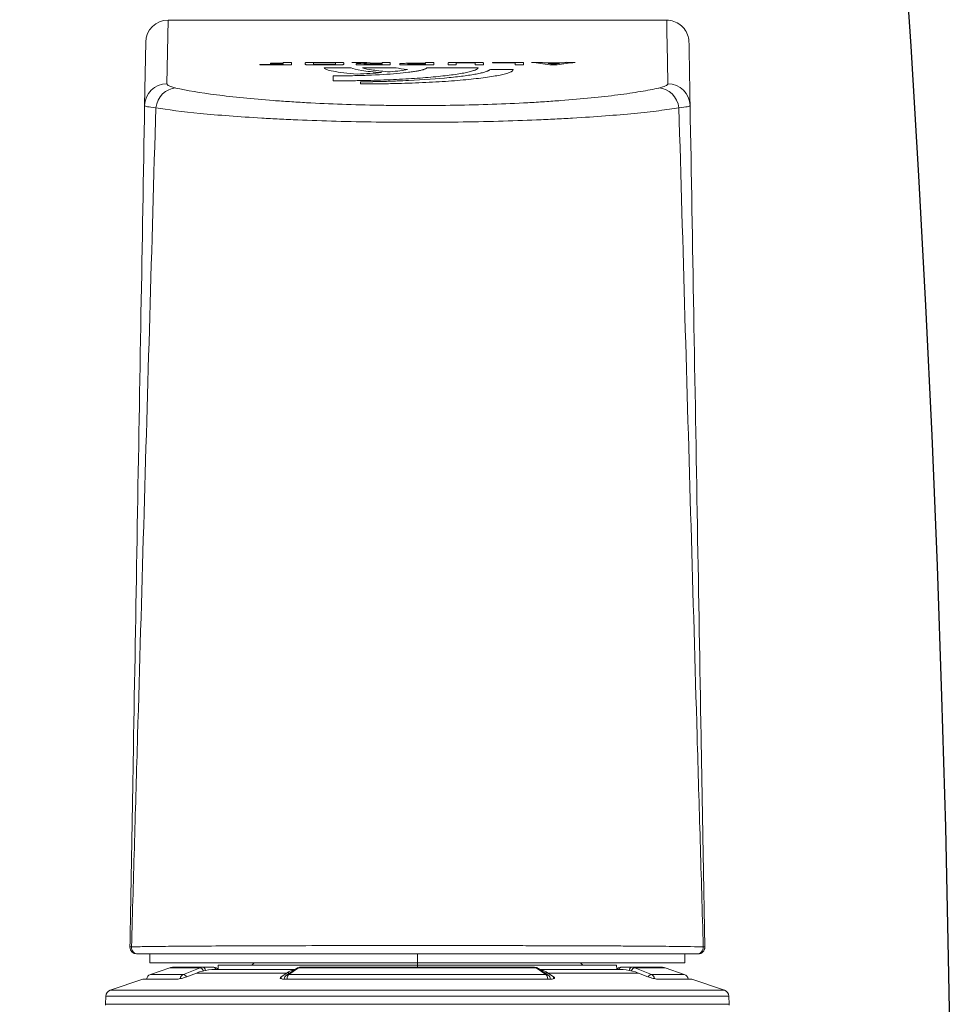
# Model space of a CAD drawing. Header units: inches. Extents: x 34737 to 291769, y 4926 to 74566.
# Tile 129 of 256: x 253831 to 253862, y 31165 to 31198. Entities that reach past the tile are written whole.
import ezdxf

# ---------------------------------------------------------------- set-up
doc = ezdxf.new("R2010")
doc.units = ezdxf.units.IN
doc.header["$LTSCALE"] = 300
doc.linetypes.add('ACAD_ISO02W100', pattern=[15, 12, -3])
doc.layers.add('!_A_03_ČIARKOVANÁ', color=41, linetype='ACAD_ISO02W100', lineweight=13)
doc.layers.add('_MB_okucia_0.13', color=165, linetype='Continuous', lineweight=13)

# ---------------------------------------------------------------- blocks, each defined once
blk = doc.blocks.new('-1924104X_3')
at = {"layer": '_MB_okucia_0.13', "extrusion": (-1, -4.44089e-16, -2.22045e-16)}
for p, q in [((-13.988, -15.597), (13.988, -15.597)), ((-13.979, -15.947), (-13.988, -15.597)), ((13.979, -15.947), (13.988, -15.597)), ((13.979, -15.947), (-13.979, -15.947)), ((-12.317, -16.718), (-13.775, -16.223)), ((-13.775, -16.223), (13.775, -16.223)), ((12.317, -16.718), (13.775, -16.223)), ((-12.317, -16.718), (-10.76, -16.718)), ((-6.108, -16.731), (-6.11, -16.82)), ((-5.994, -16.718), (5.994, -16.718)), ((6.11, -16.82), (6.108, -16.731)), ((10.76, -16.718), (12.317, -16.718)), ((-11.977, -16.928), (-10.498, -16.928)), ((-11.112, -17.221), (-11.977, -16.928)), ((-9.751, -17.221), (-10.498, -16.928)), ((-9.916, -16.989), (-10.347, -16.82)), ((-5.861, -16.989), (-9.916, -16.989)), ((-9.082, -17.147), (-5.495, -17.147)), ((-8.941, -17.347), (-8.942, -17.156)), ((-6.11, -16.82), (-5.861, -16.989)), ((-5.866, -16.898), (-5.429, -17.192)), ((-5.783, -17.037), (-5.781, -16.955)), ((-5.765, -16.928), (5.765, -16.928)), ((-5.765, -16.928), (-5.328, -17.221)), ((5.328, -17.221), (5.765, -16.928)), ((5.429, -17.192), (5.866, -16.898)), ((5.495, -17.147), (9.082, -17.147)), ((5.783, -17.037), (5.781, -16.955)), ((5.861, -16.989), (6.11, -16.82)), ((9.916, -16.989), (5.861, -16.989)), ((8.941, -17.347), (8.942, -17.156)), ((10.498, -16.928), (9.751, -17.221)), ((10.347, -16.82), (9.916, -16.989)), ((10.498, -16.928), (11.977, -16.928)), ((11.112, -17.221), (11.977, -16.928)), ((0, -17.447), (-12, -17.447)), ((-12, -17.447), (-12, -17.847)), ((-9.751, -17.221), (-11.112, -17.221)), ((-10.951, -17.247), (-9.611, -17.247)), ((-9.135, -17.247), (-9.611, -17.247)), ((-8.941, -17.347), (0, -17.347)), ((-7.326, -17.447), (-7.426, -17.347)), ((5.328, -17.221), (-5.328, -17.221)), ((-5.249, -17.247), (5.249, -17.247)), ((0, -17.347), (0, -17.247)), ((0, -17.447), (0, -17.347)), ((0, -17.347), (8.941, -17.347)), ((0, -17.447), (0, -17.847)), ((12, -17.447), (0, -17.447)), ((7.326, -17.447), (7.426, -17.347)), ((9.611, -17.247), (9.135, -17.247)), ((9.611, -17.247), (10.951, -17.247)), ((11.112, -17.221), (9.751, -17.221)), ((12, -17.447), (12, -17.847)), ((-12.531, -17.847), (-12.595, -17.847)), ((12.595, -17.847), (12.531, -17.847)), ((12.186, -58.731), (12.236, -55.887)), ((2.547, -56.856), (2.547, -56.95)), ((11.236, -56.865), (11.187, -59.714)), ((1.613, -57.362), (1.616, -57.362)), ((3.778, -56.994), (3.778, -57.218)), ((-6.694, -57.825), (-7.073, -57.825)), ((-5.702, -57.8), (-6.534, -57.8)), ((-5.864, -57.776), (-6.375, -57.776)), ((-6.27, -57.706), (-5.937, -57.706)), ((-5.127, -57.825), (-5.54, -57.825)), ((-4.762, -57.706), (-4.762, -57.825)), ((-4.762, -57.706), (-4.391, -57.706)), ((-3.373, -57.825), (-4.762, -57.825)), ((-4.391, -57.706), (-4.391, -57.8)), ((-4.391, -57.8), (-3.373, -57.8)), ((-3.277, -57.511), (-4.301, -57.511)), ((-3.373, -57.8), (-3.373, -57.825)), ((-2.963, -57.706), (-2.594, -57.706)), ((-0.424, -57.575), (-2.731, -57.575)), ((-2.594, -57.706), (-2.594, -57.8)), ((-2.594, -57.8), (-1.748, -57.8)), ((-1.748, -57.825), (-2.594, -57.825)), ((-1.748, -57.706), (-1.748, -57.8)), ((-1.748, -57.706), (-1.376, -57.706)), ((-0.735, -57.706), (-0.735, -57.825)), ((-0.371, -57.825), (-0.735, -57.825)), ((-0.371, -57.731), (-0.371, -57.757)), ((0.327, -57.757), (-0.371, -57.757)), ((-0.371, -57.781), (-0.371, -57.825)), ((0.431, -57.781), (-0.371, -57.781)), ((2.456, -57.575), (0.945, -57.575)), ((1.221, -57.706), (1.221, -57.825)), ((1.586, -57.825), (1.221, -57.825)), ((1.586, -57.731), (1.586, -57.757)), ((1.586, -57.731), (2.284, -57.731)), ((2.284, -57.757), (1.586, -57.757)), ((1.586, -57.781), (1.586, -57.825)), ((1.831, -57.781), (1.586, -57.781)), ((2.388, -57.781), (2.289, -57.781)), ((2.933, -57.825), (2.405, -57.825)), ((4.177, -57.575), (2.968, -57.575)), ((3.304, -57.729), (3.304, -57.803)), ((3.575, -57.706), (4.76, -57.706)), ((4.76, -57.825), (3.575, -57.825)), ((3.674, -57.732), (3.674, -57.8)), ((3.674, -57.732), (4.665, -57.732)), ((4.665, -57.8), (3.674, -57.8)), ((4.665, -57.732), (4.665, -57.8)), ((5.03, -57.729), (5.03, -57.803)), ((5.646, -57.706), (5.646, -57.825)), ((5.646, -57.706), (7.073, -57.706)), ((6.015, -57.825), (5.646, -57.825)), ((7.073, -57.731), (6.015, -57.731)), ((6.015, -57.731), (6.015, -57.757)), ((6.015, -57.757), (6.586, -57.757)), ((6.015, -57.782), (6.015, -57.825)), ((6.586, -57.782), (6.015, -57.782)), ((6.586, -57.757), (6.586, -57.782)), ((7.073, -57.706), (7.073, -57.731)), ((11.187, -59.714), (-11.187, -59.714))]:
    blk.add_line(p, q, dxfattribs=at)
at = {"layer": '_MB_okucia_0.13', "extrusion": (2.22045e-16, 9.86076e-32, -1)}
for centre, radius, start, end in [((13.688, -15.589), 0.3, 358.5, 7.8949), ((13.679, -15.939), 0.3, 288.7258, 358.5), ((5.727, -16.691), 0.25, 303.8556, 353.7963), ((-5.727, -16.691), 0.25, 186.2037, 236.1444), ((-11.897, -16.691), 0.25, 186.2037, 251.2742), ((9.135, -16.997), 0.25, 216.8699, 270), ((-9.135, -16.997), 0.25, 270, 323.1301), ((10.951, -16.747), 0.5, 270, 288.7258)]:
    blk.add_arc(centre, radius, start, end, dxfattribs=at)
at = {"layer": '_MB_okucia_0.13'}
for centre, radius, start, end in [((13.688, -15.589), 0.3, 358.5, 7.8649), ((13.679, -15.939), 0.3, 288.7258, 358.5), ((-11.897, -16.691), 0.25, 186.2037, 251.2742), ((10.951, -16.747), 0.5, 270, 288.7258), ((-12.595, -18.147), 0.3, 90, 181), ((12.595, -18.147), 0.3, 0, 90), ((12.595, -18.147), 0.3, 359, 360), ((11.187, -58.714), 1, 270, 359)]:
    blk.add_arc(centre, radius, start, end, dxfattribs=at)
for centre, major_axis, ratio, start_param, end_param in [((-10.428, -16.691), (0, -0.25), 0.876515, -1.402321, -0.326827), ((5.727, -16.691), (0, -0.25), 0.481375, 0.326827, 1.462522), ((-10.428, -16.691), (-0.091, -0.233), 0.478394, 0.176906, 1.199325), ((-9.11, -14.148), (0.104, -2.998), 0.862921, -0.356672, -0.302205), ((-9.069, -14.147), (-0.054, -3), 0.866729, -0.256858, -0.03954), ((-9.68, -16.984), (-0.091, -0.233), 0.478397, 0.176209, 1.303321), ((-9.611, -16.997), (0, -0.25), 0.5, 0, 1.110287), ((-9.108, -14.148), (0.105, -2.998), 0.865893, -0.085277, -0.030225), ((-9.135, -16.997), (0, -0.25), 0.5, 0, 0.927295), ((5.289, -16.984), (0.139, -0.208), 0.817405, -0.511004, 0.000025), ((5.727, -16.691), (0.139, -0.208), 0.817399, -0.510339, -0.000002), ((9.108, -14.148), (-0.105, -2.998), 0.865894, 0.030219, 0.085271), ((9.069, -14.147), (0.054, -3), 0.866729, 0.03954, 0.256858), ((9.68, -16.984), (0.091, -0.233), 0.478397, -1.303321, -0.176209), ((9.11, -14.148), (-0.104, -2.998), 0.86292, 0.302212, 0.356679), ((10.428, -16.691), (0.091, -0.233), 0.478394, -1.19932, -0.176906), ((-5.253, -16.747), (0.005, -0.5), 0.489669, -0.332078, -0.00527), ((5.253, -16.747), (-0.005, -0.5), 0.489669, 0.00527, 0.332078), ((-12.531, -18.147), (0, 0.3), 0.98661, 0, 1.611439), ((-11.236, -55.87), (-1, -0.017), 0.994819, 0, 1.553433), ((10.836, -55.68), (-0.222, -0.975), 0.902774, 0.246568, 1.665665), ((11.236, -55.87), (1, -0.017), 0.994819, -1.553433, 0), ((-6.672, 667.351), (-34.737, -726.864), 0.492404, 0.095637, 0.097868), ((-6.245, 478.28), (-36.539, -537.617), 0.55085, 0.122326, 0.123196), ((-5.99, 474.68), (34.446, -534.076), 0.534492, -0.120522, -0.119648), ((-5.532, 670.889), (35.253, -730.394), 0.49609, -0.0981, -0.095874), ((2.612, 954.114), (261.214, -987.222), 0.883344, -0.291387, -0.290679)]:
    blk.add_ellipse(centre, major_axis=major_axis, ratio=ratio, start_param=start_param, end_param=end_param, dxfattribs=at)
at = {"layer": '_MB_okucia_0.13', "extrusion": (2.22045e-16, 9.86076e-32, -1)}
for centre, major_axis, ratio, start_param, end_param in [((-5.727, -16.691), (0, -0.25), 0.481375, 0.326827, 1.462522), ((10.428, -16.691), (0, -0.25), 0.876515, -1.40232, -0.326827), ((9.135, -16.997), (0, -0.25), 0.5, 0, 0.927295), ((9.611, -16.997), (0, -0.25), 0.5, 0, 1.110287), ((12.531, -18.147), (0, 0.3), 0.98661, 0, 1.611439)]:
    blk.add_ellipse(centre, major_axis=major_axis, ratio=ratio, start_param=start_param, end_param=end_param, dxfattribs=at)
at = {"layer": '_MB_okucia_0.13', "extrusion": (2.22045e-16, 7.39557e-32, -1)}
blk.add_ellipse((-5.727, -16.691), major_axis=(-0.139, -0.208), ratio=0.817399, start_param=-0.510339, end_param=-0.000002, dxfattribs=at)
at = {"layer": '_MB_okucia_0.13', "extrusion": (2.22045e-16, 9.78372e-32, -1)}
for centre, major_axis, ratio, start_param, end_param in [((-5.331, -14.148), (-0.061, -2.999), 0.505039, 0.262179, 0.316646), ((9.609, -16.747), (0.01, -0.5), 0.871858, -0.310099, 0.016695)]:
    blk.add_ellipse(centre, major_axis=major_axis, ratio=ratio, start_param=start_param, end_param=end_param, dxfattribs=at)
at = {"layer": '_MB_okucia_0.13', "extrusion": (2.22045e-16, 9.82224e-32, -1)}
for centre, major_axis, start_param, end_param in [((-5.402, -14.147), (0.031, -3), 0.094459, 0.277495), ((5.402, -14.147), (-0.031, -3), -0.277495, -0.094461)]:
    blk.add_ellipse(centre, major_axis=major_axis, ratio=0.498699, start_param=start_param, end_param=end_param, dxfattribs=at)
at = {"layer": '_MB_okucia_0.13', "extrusion": (2.22045e-16, 1.2326e-31, -1)}
blk.add_ellipse((-5.289, -16.984), major_axis=(-0.139, -0.208), ratio=0.817405, start_param=-0.511004, end_param=-0.000002, dxfattribs=at)
at = {"layer": '_MB_okucia_0.13', "extrusion": (2.22045e-16, 9.9378e-32, -1)}
blk.add_ellipse((5.331, -14.148), major_axis=(0.061, -2.999), ratio=0.505038, start_param=-0.316649, end_param=-0.262181, dxfattribs=at)
at = {"layer": '_MB_okucia_0.13', "extrusion": (2.22045e-16, 9.62965e-32, -1)}
blk.add_ellipse((-9.609, -16.747), major_axis=(-0.01, -0.5), ratio=0.871858, start_param=-0.016695, end_param=0.310099, dxfattribs=at)
at = {"layer": '_MB_okucia_0.13', "extrusion": (2.22045e-16, 9.84632e-32, -1)}
blk.add_ellipse((-7.808, -18.145), major_axis=(-5.087, -0.008), ratio=0.008495, start_param=-0.164106, end_param=-0.000107, dxfattribs=at)
at = {"layer": '_MB_okucia_0.13', "extrusion": (2.22045e-16, 9.82706e-32, -1)}
blk.add_ellipse((7.808, -18.145), major_axis=(5.087, -0.008), ratio=0.008495, start_param=0.000107, end_param=0.164106, dxfattribs=at)
at = {"layer": '_MB_okucia_0.13', "extrusion": (2.22045e-16, 1.2326e-32, -1)}
blk.add_ellipse((-10.836, -55.68), major_axis=(0.222, -0.975), ratio=0.902774, start_param=0.246568, end_param=1.665665, dxfattribs=at)
at = {"layer": '_MB_okucia_0.13', "extrusion": (2.22045e-16, 6.77927e-32, -1)}
blk.add_ellipse((-6.615, 484.615), major_axis=(34.489, 544.014), ratio=0.536602, start_param=-3.259467, end_param=-3.258924, dxfattribs=at)
at = {"layer": '_MB_okucia_0.13', "extrusion": (2.22045e-16, 1.01689e-31, -1)}
blk.add_ellipse((-5.62, 479.118), major_axis=(-35.427, 538.484), ratio=0.54597, start_param=-3.02194, end_param=-3.021394, dxfattribs=at)
at = {"layer": '_MB_okucia_0.13', "extrusion": (2.22045e-16, 1.17097e-31, -1)}
blk.add_ellipse((2.118, 831.728), major_axis=(-172.263, 879.589), ratio=0.84111, start_param=-2.913204, end_param=-2.912449, dxfattribs=at)
at = {"layer": '_MB_okucia_0.13'}
for points, knots in [([(-10.76, -16.718), (-10.76, -16.718), (-10.76, -16.718), (-10.74, -16.718), (-10.713, -16.721), (-10.649, -16.731), (-10.612, -16.739), (-10.538, -16.757), (-10.496, -16.769), (-10.417, -16.794), (-10.379, -16.807), (-10.347, -16.82)], [0.04684476, 0.04684476, 0.04684476, 0.04684476, 0.04702019, 0.04702019, 0.05864988, 0.05864988, 0.07027958, 0.07027958, 0.08223882, 0.08223882, 0.0938925, 0.0938925, 0.0938925, 0.0938925]), ([(-6.11, -16.82), (-6.128, -16.807), (-6.142, -16.794), (-6.152, -16.769), (-6.149, -16.757), (-6.129, -16.739), (-6.111, -16.731), (-6.062, -16.721), (-6.03, -16.718), (-5.995, -16.718), (-5.995, -16.718), (-5.994, -16.718)], [0.00030493, 0.00030493, 0.00030493, 0.00030493, 0.01195912, 0.01195912, 0.02391824, 0.02391824, 0.03554784, 0.03554784, 0.04717743, 0.04717743, 0.0473524, 0.0473524, 0.0473524, 0.0473524]), ([(5.994, -16.718), (5.995, -16.718), (5.995, -16.718), (6.03, -16.718), (6.062, -16.721), (6.111, -16.731), (6.129, -16.739), (6.149, -16.757), (6.152, -16.769), (6.142, -16.794), (6.128, -16.807), (6.11, -16.82)], [0.04684476, 0.04684476, 0.04684476, 0.04684476, 0.04702019, 0.04702019, 0.05864988, 0.05864988, 0.07027958, 0.07027958, 0.08223882, 0.08223882, 0.0938925, 0.0938925, 0.0938925, 0.0938925]), ([(10.347, -16.82), (10.379, -16.807), (10.417, -16.794), (10.496, -16.769), (10.538, -16.757), (10.612, -16.739), (10.649, -16.731), (10.713, -16.721), (10.74, -16.718), (10.76, -16.718), (10.76, -16.718), (10.76, -16.718)], [0.00030493, 0.00030493, 0.00030493, 0.00030493, 0.01195912, 0.01195912, 0.02391824, 0.02391824, 0.03554784, 0.03554784, 0.04717743, 0.04717743, 0.0473524, 0.0473524, 0.0473524, 0.0473524]), ([(-5.249, -17.247), (-5.285, -17.247), (-5.322, -17.241), (-5.382, -17.22), (-5.406, -17.207), (-5.429, -17.192)], [0, 0, 0, 0, 0.114827, 0.114827, 0.2023666, 0.2023666, 0.2023666, 0.2023666]), ([(5.428, -17.193), (5.395, -17.214), (5.357, -17.231), (5.296, -17.245), (5.272, -17.247), (5.249, -17.247)], [0.0016073, 0.0016073, 0.0016073, 0.0016073, 0.1282182, 0.1282182, 0.202283, 0.202283, 0.202283, 0.202283]), ([(-12.531, -17.847), (-12.408, -17.847), (-12.222, -17.847), (-11.852, -17.847), (-11.713, -17.847), (-11.405, -17.847), (-11.234, -17.847), (-10.68, -17.847), (-10.258, -17.847), (-9.549, -17.847), (-9.3, -17.847), (-8.776, -17.847), (-8.5, -17.847), (-7.644, -17.847), (-7.039, -17.847), (-6.078, -17.847), (-5.749, -17.847), (-5.074, -17.847), (-4.726, -17.847), (-3.675, -17.847), (-2.96, -17.847), (-1.864, -17.847), (-1.496, -17.847), (-0.751, -17.847), (-0.375, -17.847), (0.743, -17.847), (1.481, -17.847), (2.577, -17.847), (2.941, -17.847), (3.664, -17.847), (4.022, -17.847), (5.07, -17.847), (5.741, -17.847), (7.025, -17.847), (7.644, -17.847), (8.778, -17.847), (9.299, -17.847), (10.012, -17.847), (10.238, -17.847), (10.664, -17.847), (10.862, -17.847), (11.412, -17.847), (11.72, -17.847), (12.094, -17.847), (12.204, -17.847), (12.392, -17.847), (12.469, -17.847), (12.531, -17.847)], [0, 0, 0, 0, 0.00222177, 0.00222177, 0.00333266, 0.00333266, 0.00444355, 0.00444355, 0.00666532, 0.00666532, 0.00777621, 0.00777621, 0.00888709, 0.00888709, 0.01110887, 0.01110887, 0.01221975, 0.01221975, 0.01333064, 0.01333064, 0.01555241, 0.01555241, 0.0166633, 0.0166633, 0.01777418, 0.01777418, 0.01999596, 0.01999596, 0.02110684, 0.02110684, 0.02221773, 0.02221773, 0.0244395, 0.0244395, 0.02666128, 0.02666128, 0.02888305, 0.02888305, 0.02999394, 0.02999394, 0.03110482, 0.03110482, 0.0333266, 0.0333266, 0.03443748, 0.03443748, 0.03554837, 0.03554837, 0.03554837, 0.03554837]), ([(-12.236, -55.887), (-12.29, -52.783), (-12.344, -49.677), (-12.399, -46.569), (-12.454, -43.403), (-12.509, -40.235), (-12.565, -37.065), (-12.565, -37.047), (-12.565, -37.029), (-12.565, -37.011), (-12.62, -33.887), (-12.675, -30.76), (-12.729, -27.628), (-12.73, -27.563), (-12.732, -27.498), (-12.733, -27.433), (-12.759, -25.923), (-12.785, -24.411), (-12.812, -22.898), (-12.813, -22.809), (-12.815, -22.72), (-12.816, -22.632), (-12.843, -21.142), (-12.869, -19.649), (-12.895, -18.153)], [0.00103251, 0.00103251, 0.00103251, 0.00103251, 0.01055678, 0.01055678, 0.01055678, 0.02025807, 0.02025807, 0.02025807, 0.02031275, 0.02031275, 0.02031275, 0.02987085, 0.02987085, 0.02987085, 0.03006882, 0.03006882, 0.03006882, 0.03467724, 0.03467724, 0.03467724, 0.0349469, 0.0349469, 0.0349469, 0.03948363, 0.03948363, 0.03948363, 0.03948363]), ([(0, -18.22), (-0.381, -18.22), (-0.765, -18.22), (-1.526, -18.22), (-1.903, -18.219), (-3.022, -18.218), (-3.753, -18.217), (-4.827, -18.215), (-5.183, -18.214), (-5.873, -18.213), (-6.209, -18.212), (-7.191, -18.209), (-7.811, -18.206), (-8.687, -18.202), (-8.969, -18.201), (-9.505, -18.198), (-9.76, -18.196), (-10.486, -18.191), (-10.918, -18.188), (-11.677, -18.18), (-11.998, -18.176), (-12.51, -18.168), (-12.701, -18.164), (-12.826, -18.16)], [0.01841645, 0.01841645, 0.01841645, 0.01841645, 0.01956587, 0.01956587, 0.02071529, 0.02071529, 0.02301414, 0.02301414, 0.02416356, 0.02416356, 0.02531298, 0.02531298, 0.02761182, 0.02761182, 0.02876124, 0.02876124, 0.02991066, 0.02991066, 0.03220951, 0.03220951, 0.03450835, 0.03450835, 0.03680719, 0.03680719, 0.03680719, 0.03680719]), ([(-12.826, -18.16), (-12.78, -19.744), (-12.735, -21.322), (-12.643, -24.475), (-12.597, -26.048), (-12.46, -30.765), (-12.369, -33.901), (-12.187, -40.165), (-12.096, -43.294), (-11.914, -49.544), (-11.824, -52.666), (-11.733, -55.787)], [0.00031312, 0.00031312, 0.00031312, 0.00031312, 0.00508031, 0.00508031, 0.0098475, 0.0098475, 0.01938187, 0.01938187, 0.02891625, 0.02891625, 0.03845062, 0.03845062, 0.03845062, 0.03845062]), ([(12.826, -18.16), (12.764, -18.162), (12.684, -18.164), (12.588, -18.166), (12.492, -18.168), (12.379, -18.17), (12.252, -18.172), (11.997, -18.176), (11.681, -18.18), (11.306, -18.184), (11.118, -18.186), (10.915, -18.188), (10.697, -18.189), (10.479, -18.191), (10.247, -18.193), (10.004, -18.195), (9.517, -18.198), (8.984, -18.201), (8.404, -18.203), (7.823, -18.206), (7.19, -18.209), (6.533, -18.211), (5.876, -18.213), (5.19, -18.214), (4.475, -18.216), (4.117, -18.216), (3.751, -18.217), (3.381, -18.218), (3.011, -18.218), (2.639, -18.219), (2.265, -18.219), (1.517, -18.22), (0.762, -18.22), (0, -18.22)], [0, 0, 0, 0, 0.00115103, 0.00115103, 0.00115103, 0.00230206, 0.00230206, 0.00230206, 0.00460411, 0.00460411, 0.00460411, 0.00575514, 0.00575514, 0.00575514, 0.00690617, 0.00690617, 0.00690617, 0.00920823, 0.00920823, 0.00920823, 0.01151028, 0.01151028, 0.01151028, 0.01381234, 0.01381234, 0.01381234, 0.01496337, 0.01496337, 0.01496337, 0.0161144, 0.0161144, 0.0161144, 0.01841645, 0.01841645, 0.01841645, 0.01841645]), ([(11.733, -55.787), (11.824, -52.666), (11.914, -49.544), (12.096, -43.293), (12.187, -40.165), (12.369, -33.9), (12.46, -30.764), (12.597, -26.048), (12.643, -24.474), (12.735, -21.322), (12.78, -19.744), (12.826, -18.16)], [0.00088669, 0.00088669, 0.00088669, 0.00088669, 0.01041629, 0.01041629, 0.01994589, 0.01994589, 0.02947549, 0.02947549, 0.03424029, 0.03424029, 0.0390051, 0.0390051, 0.0390051, 0.0390051]), ([(12.895, -18.153), (12.869, -19.649), (12.843, -21.142), (12.816, -22.632), (12.815, -22.72), (12.813, -22.809), (12.812, -22.898), (12.785, -24.411), (12.759, -25.923), (12.733, -27.433), (12.732, -27.498), (12.73, -27.563), (12.729, -27.628), (12.675, -30.76), (12.62, -33.887), (12.565, -37.011), (12.565, -37.029), (12.565, -37.047), (12.565, -37.065), (12.509, -40.235), (12.454, -43.403), (12.399, -46.569), (12.344, -49.677), (12.29, -52.783), (12.236, -55.887)], [0.0003084, 0.0003084, 0.0003084, 0.0003084, 0.00484584, 0.00484584, 0.00484584, 0.00511567, 0.00511567, 0.00511567, 0.0097248, 0.0097248, 0.0097248, 0.00992294, 0.00992294, 0.00992294, 0.01948271, 0.01948271, 0.01948271, 0.01953749, 0.01953749, 0.01953749, 0.02924051, 0.02924051, 0.02924051, 0.03876658, 0.03876658, 0.03876658, 0.03876658]), ([(-11.733, -55.787), (-11.471, -55.742), (-11.173, -55.699), (-10.672, -55.636), (-10.496, -55.615), (-10.126, -55.574), (-9.931, -55.553), (-8.922, -55.455), (-8.002, -55.384), (-6.707, -55.309), (-6.441, -55.295), (-5.902, -55.268), (-5.629, -55.255), (-4.796, -55.22), (-4.224, -55.2), (-3.045, -55.168), (-2.437, -55.155), (-1.222, -55.139), (-0.613, -55.135), (0, -55.135)], [0, 0, 0, 0, 0.0018453, 0.0018453, 0.00276795, 0.00276795, 0.0036906, 0.0036906, 0.00738121, 0.00738121, 0.00830386, 0.00830386, 0.00922651, 0.00922651, 0.01107181, 0.01107181, 0.01291711, 0.01291711, 0.01476241, 0.01476241, 0.01476241, 0.01476241]), ([(0, -55.135), (0.307, -55.135), (0.614, -55.136), (0.922, -55.138), (1.23, -55.14), (1.539, -55.143), (1.845, -55.147), (2.455, -55.156), (3.053, -55.168), (3.639, -55.184), (4.225, -55.2), (4.799, -55.22), (5.36, -55.244), (5.641, -55.256), (5.918, -55.269), (6.187, -55.282), (6.456, -55.295), (6.719, -55.31), (6.975, -55.325), (7.487, -55.354), (7.975, -55.387), (8.437, -55.422), (8.899, -55.457), (9.339, -55.495), (9.74, -55.535), (10.544, -55.613), (11.209, -55.698), (11.733, -55.787)], [0.01476241, 0.01476241, 0.01476241, 0.01476241, 0.01568611, 0.01568611, 0.01568611, 0.0166098, 0.0166098, 0.0166098, 0.0184572, 0.0184572, 0.0184572, 0.02030459, 0.02030459, 0.02030459, 0.02122828, 0.02122828, 0.02122828, 0.02215198, 0.02215198, 0.02215198, 0.02399937, 0.02399937, 0.02399937, 0.02584676, 0.02584676, 0.02584676, 0.02954155, 0.02954155, 0.02954155, 0.02954155]), ([(-12.236, -55.887), (-12.236, -55.871), (-12.193, -55.854), (-12.109, -55.837), (-12.025, -55.82), (-11.9, -55.803), (-11.733, -55.787)], [0, 0, 0, 0, 0.001174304, 0.001174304, 0.001174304, 0.002348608, 0.002348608, 0.002348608, 0.002348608]), ([(-12.186, -58.731), (-12.186, -58.731), (-12.186, -58.731), (-12.187, -58.706), (-12.203, -57.757), (-12.236, -55.887)], [3.1415937, 3.1415937, 3.1415937, 3.1415937, 3.1429328, 3.1429328, 3.243418, 3.243418, 3.243418, 3.243418]), ([(10.836, -56.674), (10.355, -56.565), (9.744, -56.462), (8.636, -56.318), (8.231, -56.272), (7.38, -56.188), (6.931, -56.148), (6.221, -56.095), (5.979, -56.078), (5.482, -56.046), (5.226, -56.03), (4.449, -55.988), (3.918, -55.964), (2.834, -55.926), (2.281, -55.911), (1.433, -55.896), (1.147, -55.892), (0.576, -55.887), (0.292, -55.886), (-0.56, -55.886), (-1.125, -55.891), (-2.251, -55.91), (-2.815, -55.925), (-3.907, -55.964), (-4.436, -55.987), (-5.207, -56.029), (-5.46, -56.044), (-5.958, -56.076), (-6.203, -56.094), (-7.4, -56.184), (-8.249, -56.269), (-9.178, -56.388), (-9.358, -56.413), (-9.698, -56.463), (-9.86, -56.489), (-10.321, -56.566), (-10.595, -56.62), (-10.836, -56.674)], [0, 0, 0, 0, 0.00339961, 0.00339961, 0.00509942, 0.00509942, 0.00679923, 0.00679923, 0.00764913, 0.00764913, 0.00849904, 0.00849904, 0.01019884, 0.01019884, 0.01189865, 0.01189865, 0.01274855, 0.01274855, 0.01359846, 0.01359846, 0.01529826, 0.01529826, 0.01699807, 0.01699807, 0.01869788, 0.01869788, 0.01954778, 0.01954778, 0.02039768, 0.02039768, 0.0237973, 0.0237973, 0.0246472, 0.0246472, 0.02549711, 0.02549711, 0.02719691, 0.02719691, 0.02719691, 0.02719691]), ([(11.733, -55.787), (11.9, -55.803), (12.027, -55.82), (12.11, -55.837), (12.194, -55.854), (12.236, -55.871), (12.236, -55.887)], [0, 0, 0, 0, 0.001174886, 0.001174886, 0.001174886, 0.002349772, 0.002349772, 0.002349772, 0.002349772]), ([(-10.836, -56.674), (-10.969, -56.705), (-11.069, -56.736), (-11.136, -56.768), (-11.203, -56.8), (-11.237, -56.832), (-11.236, -56.865)], [0, 0, 0, 0, 0.000943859, 0.000943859, 0.000943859, 0.001887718, 0.001887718, 0.001887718, 0.001887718]), ([(-11.236, -56.865), (-11.204, -58.737), (-11.187, -59.688), (-11.187, -59.713), (-11.187, -59.714), (-11.187, -59.714), (-11.187, -59.714)], [3.0397673, 3.0397673, 3.0397673, 3.0397673, 3.1402525, 3.1402525, 3.1402525, 3.1415927, 3.1415927, 3.1415927, 3.1415927]), ([(-4.301, -57.511), (-4.298, -57.504), (-4.296, -57.498), (-4.294, -57.493), (-4.293, -57.49), (-4.292, -57.488), (-4.291, -57.486), (-4.29, -57.485), (-4.29, -57.484), (-4.289, -57.483), (-4.289, -57.482), (-4.289, -57.482), (-4.288, -57.481), (-4.288, -57.479), (-4.286, -57.476), (-4.285, -57.474), (-4.283, -57.471), (-4.281, -57.467), (-4.279, -57.464), (-4.277, -57.462), (-4.275, -57.459), (-4.273, -57.457), (-4.272, -57.456), (-4.271, -57.455), (-4.27, -57.454), (-4.269, -57.452), (-4.268, -57.451), (-4.267, -57.45), (-4.257, -57.44), (-4.245, -57.43), (-4.229, -57.42), (-4.212, -57.41), (-4.193, -57.4), (-4.17, -57.39), (-4.125, -57.369), (-4.07, -57.349), (-4.005, -57.329), (-3.939, -57.309), (-3.865, -57.29), (-3.779, -57.27), (-3.606, -57.231), (-3.394, -57.193), (-3.144, -57.158), (-2.894, -57.122), (-2.609, -57.088), (-2.291, -57.057), (-1.973, -57.026), (-1.629, -56.997), (-1.255, -56.972), (-1.068, -56.96), (-0.876, -56.948), (-0.679, -56.938), (-0.482, -56.927), (-0.278, -56.917), (-0.073, -56.909), (0.339, -56.891), (0.764, -56.878), (1.211, -56.869), (1.323, -56.867), (1.434, -56.865), (1.545, -56.863), (1.6, -56.862), (1.655, -56.862), (1.711, -56.861), (1.738, -56.861), (1.766, -56.86), (1.793, -56.86), (1.807, -56.86), (1.821, -56.86), (1.834, -56.86), (1.848, -56.86), (1.863, -56.859), (1.876, -56.859), (1.925, -56.859), (1.978, -56.859), (2.033, -56.858), (2.086, -56.858), (2.141, -56.858), (2.199, -56.857), (2.203, -56.857), (2.208, -56.857), (2.211, -56.857), (2.285, -56.857), (2.397, -56.856), (2.547, -56.856)], [0, 0, 0, 0, 0.015625, 0.015625, 0.015625, 0.023437, 0.023437, 0.023437, 0.027344, 0.027344, 0.027344, 0.030273, 0.030273, 0.030273, 0.037566, 0.037566, 0.037566, 0.046875, 0.046875, 0.046875, 0.054687, 0.054687, 0.054687, 0.058594, 0.058594, 0.058594, 0.0625, 0.0625, 0.0625, 0.09375, 0.09375, 0.09375, 0.125, 0.125, 0.125, 0.1875, 0.1875, 0.1875, 0.25, 0.25, 0.25, 0.375, 0.375, 0.375, 0.5, 0.5, 0.5, 0.625, 0.625, 0.625, 0.6875, 0.6875, 0.6875, 0.75, 0.75, 0.75, 0.875, 0.875, 0.875, 0.90625, 0.90625, 0.90625, 0.921875, 0.921875, 0.921875, 0.929688, 0.929688, 0.929688, 0.933594, 0.933594, 0.933594, 0.9375, 0.9375, 0.9375, 0.953125, 0.953125, 0.953125, 0.967773, 0.967773, 0.967773, 0.96875, 0.96875, 0.96875, 1, 1, 1, 1]), ([(2.547, -56.95), (2.423, -56.952), (2.315, -56.953), (2.222, -56.955), (2.176, -56.956), (2.133, -56.956), (2.095, -56.957), (2.061, -56.957), (2.03, -56.958), (2.003, -56.958), (1.999, -56.958), (1.997, -56.959), (1.991, -56.959), (1.894, -56.96), (1.8, -56.962), (1.709, -56.964), (1.618, -56.966), (1.53, -56.969), (1.444, -56.971), (1.357, -56.973), (1.269, -56.976), (1.18, -56.979), (1.135, -56.981), (1.091, -56.982), (1.046, -56.984), (1.001, -56.985), (0.954, -56.987), (0.91, -56.989), (0.734, -56.995), (0.563, -57.003), (0.394, -57.011), (-0.28, -57.043), (-0.898, -57.087), (-1.425, -57.138), (-1.688, -57.164), (-1.926, -57.192), (-2.142, -57.221), (-2.249, -57.236), (-2.35, -57.251), (-2.443, -57.266), (-2.536, -57.282), (-2.622, -57.297), (-2.7, -57.313), (-2.739, -57.321), (-2.777, -57.329), (-2.812, -57.337), (-2.83, -57.341), (-2.848, -57.345), (-2.865, -57.349), (-2.882, -57.353), (-2.898, -57.357), (-2.915, -57.361), (-2.981, -57.378), (-3.038, -57.395), (-3.084, -57.411), (-3.108, -57.419), (-3.129, -57.427), (-3.149, -57.435), (-3.158, -57.439), (-3.168, -57.443), (-3.176, -57.448), (-3.181, -57.45), (-3.185, -57.452), (-3.189, -57.454), (-3.192, -57.456), (-3.195, -57.457), (-3.198, -57.459), (-3.199, -57.459), (-3.201, -57.46), (-3.201, -57.46), (-3.221, -57.472), (-3.247, -57.488), (-3.277, -57.511)], [0, 0, 0, 0, 0.03125, 0.03125, 0.03125, 0.046875, 0.046875, 0.046875, 0.060547, 0.060547, 0.060547, 0.0625, 0.0625, 0.0625, 0.09375, 0.09375, 0.09375, 0.125, 0.125, 0.125, 0.15625, 0.15625, 0.15625, 0.171875, 0.171875, 0.171875, 0.1875, 0.1875, 0.1875, 0.25, 0.25, 0.25, 0.5, 0.5, 0.5, 0.625, 0.625, 0.625, 0.6875, 0.6875, 0.6875, 0.75, 0.75, 0.75, 0.78125, 0.78125, 0.78125, 0.796875, 0.796875, 0.796875, 0.8125, 0.8125, 0.8125, 0.875, 0.875, 0.875, 0.90625, 0.90625, 0.90625, 0.921875, 0.921875, 0.921875, 0.929687, 0.929687, 0.929687, 0.935547, 0.935547, 0.935547, 0.9375, 0.9375, 0.9375, 1, 1, 1, 1]), ([(11.236, -56.865), (11.237, -56.832), (11.204, -56.8), (11.137, -56.768), (11.071, -56.737), (10.969, -56.705), (10.836, -56.674)], [0, 0, 0, 0, 0.00094378, 0.00094378, 0.00094378, 0.00188756, 0.00188756, 0.00188756, 0.00188756]), ([(-2.731, -57.575), (-2.725, -57.569), (-2.72, -57.564), (-2.715, -57.559), (-2.713, -57.557), (-2.711, -57.555), (-2.709, -57.553), (-2.708, -57.552), (-2.707, -57.551), (-2.706, -57.55), (-2.705, -57.55), (-2.705, -57.549), (-2.704, -57.549), (-2.702, -57.547), (-2.699, -57.544), (-2.696, -57.542), (-2.693, -57.539), (-2.69, -57.536), (-2.686, -57.534), (-2.684, -57.531), (-2.681, -57.529), (-2.678, -57.527), (-2.676, -57.526), (-2.675, -57.525), (-2.673, -57.524), (-2.672, -57.523), (-2.671, -57.522), (-2.669, -57.521), (-2.655, -57.511), (-2.639, -57.502), (-2.62, -57.493), (-2.611, -57.489), (-2.6, -57.484), (-2.589, -57.48), (-2.579, -57.475), (-2.567, -57.47), (-2.555, -57.466), (-2.53, -57.457), (-2.504, -57.448), (-2.474, -57.439), (-2.445, -57.43), (-2.412, -57.421), (-2.377, -57.412), (-2.309, -57.394), (-2.232, -57.377), (-2.146, -57.359), (-2.06, -57.342), (-1.965, -57.325), (-1.861, -57.308), (-1.758, -57.292), (-1.645, -57.275), (-1.524, -57.259), (-1.283, -57.227), (-1.013, -57.198), (-0.712, -57.17), (-0.412, -57.143), (-0.089, -57.118), (0.26, -57.096), (0.434, -57.085), (0.613, -57.075), (0.796, -57.066), (0.98, -57.056), (1.169, -57.048), (1.359, -57.04), (1.74, -57.025), (2.134, -57.014), (2.546, -57.006), (2.649, -57.004), (2.752, -57.002), (2.854, -57.001), (2.905, -57), (2.956, -56.999), (3.007, -56.999), (3.033, -56.999), (3.058, -56.998), (3.083, -56.998), (3.096, -56.998), (3.109, -56.998), (3.122, -56.998), (3.134, -56.998), (3.148, -56.997), (3.16, -56.997), (3.205, -56.997), (3.254, -56.997), (3.305, -56.996), (3.353, -56.996), (3.404, -56.996), (3.458, -56.995), (3.462, -56.995), (3.467, -56.995), (3.469, -56.995), (3.537, -56.995), (3.641, -56.995), (3.778, -56.994)], [0, 0, 0, 0, 0.015625, 0.015625, 0.015625, 0.023438, 0.023438, 0.023438, 0.027344, 0.027344, 0.027344, 0.030273, 0.030273, 0.030273, 0.03786, 0.03786, 0.03786, 0.046875, 0.046875, 0.046875, 0.054688, 0.054688, 0.054688, 0.058594, 0.058594, 0.058594, 0.0625, 0.0625, 0.0625, 0.09375, 0.09375, 0.09375, 0.109375, 0.109375, 0.109375, 0.125, 0.125, 0.125, 0.15625, 0.15625, 0.15625, 0.1875, 0.1875, 0.1875, 0.25, 0.25, 0.25, 0.3125, 0.3125, 0.3125, 0.375, 0.375, 0.375, 0.5, 0.5, 0.5, 0.625, 0.625, 0.625, 0.6875, 0.6875, 0.6875, 0.75, 0.75, 0.75, 0.875, 0.875, 0.875, 0.90625, 0.90625, 0.90625, 0.921875, 0.921875, 0.921875, 0.929687, 0.929687, 0.929687, 0.933594, 0.933594, 0.933594, 0.9375, 0.9375, 0.9375, 0.953125, 0.953125, 0.953125, 0.967773, 0.967773, 0.967773, 0.96875, 0.96875, 0.96875, 1, 1, 1, 1]), ([(3.778, -57.218), (3.609, -57.219), (3.481, -57.22), (3.394, -57.22), (3.374, -57.221), (3.336, -57.221), (3.306, -57.221), (3.263, -57.222), (3.22, -57.222), (3.18, -57.222), (3.147, -57.223), (3.116, -57.223), (3.085, -57.224), (3.054, -57.224), (3.026, -57.225), (2.995, -57.225), (2.873, -57.227), (2.748, -57.23), (2.622, -57.233), (2.559, -57.235), (2.496, -57.237), (2.432, -57.239), (2.4, -57.24), (2.368, -57.241), (2.336, -57.242), (2.304, -57.244), (2.271, -57.245), (2.24, -57.246), (1.746, -57.264), (1.304, -57.291), (0.915, -57.324), (0.721, -57.341), (0.546, -57.359), (0.391, -57.378), (0.313, -57.388), (0.24, -57.398), (0.173, -57.408), (0.139, -57.413), (0.106, -57.419), (0.074, -57.424), (0.059, -57.427), (0.043, -57.429), (0.028, -57.432), (0.013, -57.435), (-0.001, -57.437), (-0.016, -57.44), (-0.077, -57.451), (-0.13, -57.463), (-0.176, -57.474), (-0.199, -57.479), (-0.22, -57.485), (-0.24, -57.49), (-0.249, -57.493), (-0.259, -57.496), (-0.268, -57.498), (-0.276, -57.501), (-0.285, -57.504), (-0.293, -57.506), (-0.307, -57.512), (-0.321, -57.517), (-0.334, -57.523), (-0.341, -57.526), (-0.347, -57.529), (-0.353, -57.532), (-0.356, -57.533), (-0.359, -57.535), (-0.362, -57.536), (-0.365, -57.537), (-0.367, -57.538), (-0.369, -57.54), (-0.37, -57.54), (-0.371, -57.541), (-0.371, -57.541), (-0.385, -57.548), (-0.402, -57.56), (-0.424, -57.575)], [0, 0, 0, 0, 0.060547, 0.060547, 0.060547, 0.074171, 0.074171, 0.074171, 0.09375, 0.09375, 0.09375, 0.109375, 0.109375, 0.109375, 0.125, 0.125, 0.125, 0.1875, 0.1875, 0.1875, 0.21875, 0.21875, 0.21875, 0.234375, 0.234375, 0.234375, 0.25, 0.25, 0.25, 0.5, 0.5, 0.5, 0.625, 0.625, 0.625, 0.6875, 0.6875, 0.6875, 0.71875, 0.71875, 0.71875, 0.734375, 0.734375, 0.734375, 0.75, 0.75, 0.75, 0.8125, 0.8125, 0.8125, 0.84375, 0.84375, 0.84375, 0.859375, 0.859375, 0.859375, 0.875, 0.875, 0.875, 0.90625, 0.90625, 0.90625, 0.921875, 0.921875, 0.921875, 0.929687, 0.929687, 0.929687, 0.935547, 0.935547, 0.935547, 0.9375, 0.9375, 0.9375, 1, 1, 1, 1]), ([(1.225, -57.397), (1.524, -57.421), (1.777, -57.448), (1.987, -57.479), (2.197, -57.509), (2.353, -57.541), (2.456, -57.575)], [0, 0, 0, 0, 0.5, 0.5, 0.5, 1, 1, 1, 1]), ([(2.968, -57.575), (2.885, -57.535), (2.727, -57.496), (2.495, -57.46), (2.263, -57.423), (1.969, -57.391), (1.613, -57.362)], [0, 0, 0, 0, 0.5, 0.5, 0.5, 1, 1, 1, 1]), ([(2.697, -57.299), (3.148, -57.334), (3.513, -57.377), (3.77, -57.425), (3.898, -57.449), (3.996, -57.473), (4.065, -57.499), (4.133, -57.524), (4.17, -57.549), (4.177, -57.575)], [0, 0, 0, 0, 0.5, 0.5, 0.5, 0.75, 0.75, 0.75, 1, 1, 1, 1]), ([(-2.594, -57.825), (-2.654, -57.825), (-2.706, -57.825), (-2.751, -57.824), (-2.773, -57.824), (-2.794, -57.823), (-2.813, -57.823), (-2.822, -57.822), (-2.831, -57.822), (-2.839, -57.822), (-2.843, -57.821), (-2.847, -57.821), (-2.851, -57.821), (-2.855, -57.821), (-2.858, -57.821), (-2.863, -57.82), (-2.881, -57.819), (-2.897, -57.818), (-2.91, -57.816), (-2.917, -57.816), (-2.923, -57.815), (-2.928, -57.814), (-2.931, -57.813), (-2.933, -57.813), (-2.935, -57.812), (-2.938, -57.812), (-2.94, -57.811), (-2.942, -57.811), (-2.944, -57.81), (-2.947, -57.809), (-2.949, -57.808), (-2.952, -57.807), (-2.954, -57.806), (-2.956, -57.805), (-2.959, -57.803), (-2.961, -57.802), (-2.963, -57.769), (-2.963, -57.769), (-2.963, -57.738), (-2.963, -57.706)], [0, 0, 0, 0, 0.25, 0.25, 0.25, 0.375, 0.375, 0.375, 0.4375, 0.4375, 0.4375, 0.46875, 0.46875, 0.46875, 0.5, 0.5, 0.5, 0.625, 0.625, 0.625, 0.6875, 0.6875, 0.6875, 0.71875, 0.71875, 0.71875, 0.75, 0.75, 0.75, 0.8125, 0.8125, 0.8125, 0.875, 0.875, 0.875, 1, 1, 1, 1.002008, 1.002008, 1.002008, 1.002008]), ([(-1.748, -57.825), (-1.687, -57.825), (-1.64, -57.825), (-1.608, -57.824), (-1.606, -57.824), (-1.601, -57.824), (-1.598, -57.824), (-1.595, -57.824), (-1.591, -57.824), (-1.588, -57.824), (-1.582, -57.824), (-1.576, -57.824), (-1.57, -57.824), (-1.558, -57.823), (-1.546, -57.823), (-1.535, -57.823), (-1.514, -57.822), (-1.495, -57.821), (-1.478, -57.82), (-1.47, -57.82), (-1.46, -57.819), (-1.452, -57.818), (-1.444, -57.818), (-1.436, -57.817), (-1.43, -57.816), (-1.416, -57.815), (-1.405, -57.813), (-1.397, -57.811), (-1.393, -57.81), (-1.391, -57.809), (-1.388, -57.808), (-1.385, -57.808), (-1.383, -57.807), (-1.382, -57.806), (-1.378, -57.804), (-1.376, -57.802), (-1.376, -57.769), (-1.376, -57.769), (-1.376, -57.738), (-1.376, -57.706)], [0, 0, 0, 0, 0.25, 0.25, 0.25, 0.265625, 0.265625, 0.265625, 0.28125, 0.28125, 0.28125, 0.3125, 0.3125, 0.3125, 0.375, 0.375, 0.375, 0.5, 0.5, 0.5, 0.5625, 0.5625, 0.5625, 0.625, 0.625, 0.625, 0.75, 0.75, 0.75, 0.8125, 0.8125, 0.8125, 0.875, 0.875, 0.875, 1, 1, 1, 1.002008, 1.002008, 1.002008, 1.002008]), ([(-0.735, -57.706), (-0.347, -57.706), (0.042, -57.706), (0.046, -57.706), (0.456, -57.706), (0.48, -57.706), (0.502, -57.707), (0.513, -57.707), (0.523, -57.707), (0.533, -57.707), (0.539, -57.707), (0.544, -57.707), (0.549, -57.707), (0.553, -57.707), (0.557, -57.707), (0.563, -57.707), (0.588, -57.708), (0.61, -57.708), (0.631, -57.709), (0.651, -57.709), (0.668, -57.71), (0.686, -57.711), (0.705, -57.712), (0.721, -57.713), (0.734, -57.715), (0.741, -57.716), (0.747, -57.716), (0.753, -57.717), (0.756, -57.718), (0.758, -57.718), (0.761, -57.718), (0.763, -57.719), (0.766, -57.719), (0.767, -57.72), (0.781, -57.723), (0.788, -57.726), (0.788, -57.731)], [0, 0, 0, 0, 0.001167, 0.001167, 0.001167, 0.126167, 0.126167, 0.126167, 0.188667, 0.188667, 0.188667, 0.219917, 0.219917, 0.219917, 0.251167, 0.251167, 0.251167, 0.376167, 0.376167, 0.376167, 0.501167, 0.501167, 0.501167, 0.626167, 0.626167, 0.626167, 0.688667, 0.688667, 0.688667, 0.719917, 0.719917, 0.719917, 0.751167, 0.751167, 0.751167, 1.001167, 1.001167, 1.001167, 1.001167]), ([(-0.371, -57.731), (-0.138, -57.731), (0.094, -57.731), (0.096, -57.731), (0.335, -57.731), (0.343, -57.731), (0.349, -57.731), (0.352, -57.731), (0.355, -57.731), (0.358, -57.731), (0.36, -57.731), (0.361, -57.731), (0.365, -57.731), (0.38, -57.731), (0.392, -57.731), (0.402, -57.732), (0.421, -57.733), (0.431, -57.735), (0.431, -57.738)], [0, 0, 0, 0, 0.000697, 0.000697, 0.000697, 0.125697, 0.125697, 0.125697, 0.188197, 0.188197, 0.188197, 0.250697, 0.250697, 0.250697, 0.500697, 0.500697, 0.500697, 1.000697, 1.000697, 1.000697, 1.000697]), ([(0.431, -57.738), (0.431, -57.742), (0.431, -57.746), (0.431, -57.746), (0.431, -57.751), (0.431, -57.752), (0.43, -57.752), (0.429, -57.753), (0.428, -57.753), (0.425, -57.754), (0.423, -57.754), (0.42, -57.755), (0.416, -57.755), (0.414, -57.755), (0.411, -57.755), (0.409, -57.756), (0.406, -57.756), (0.402, -57.756), (0.4, -57.756), (0.385, -57.757), (0.361, -57.757), (0.327, -57.757)], [-1, -1, -1, -1, -0.999718, -0.999718, -0.999718, -0.874718, -0.874718, -0.874718, -0.749718, -0.749718, -0.749718, -0.624718, -0.624718, -0.624718, -0.562218, -0.562218, -0.562218, -0.499718, -0.499718, -0.499718, 0.000282, 0.000282, 0.000282, 0.000282]), ([(0.431, -57.781), (0.546, -57.781), (0.631, -57.779), (0.686, -57.776), (0.69, -57.776), (0.696, -57.776), (0.7, -57.776), (0.705, -57.775), (0.709, -57.775), (0.713, -57.775), (0.721, -57.774), (0.729, -57.773), (0.736, -57.773), (0.749, -57.771), (0.76, -57.77), (0.768, -57.768), (0.772, -57.767), (0.774, -57.766), (0.777, -57.766), (0.779, -57.765), (0.781, -57.764), (0.783, -57.763), (0.786, -57.761), (0.788, -57.759), (0.788, -57.748), (0.788, -57.748), (0.788, -57.74), (0.788, -57.731)], [0, 0, 0, 0, 0.5, 0.5, 0.5, 0.53125, 0.53125, 0.53125, 0.5625, 0.5625, 0.5625, 0.625, 0.625, 0.625, 0.75, 0.75, 0.75, 0.8125, 0.8125, 0.8125, 0.875, 0.875, 0.875, 1, 1, 1, 1.000562, 1.000562, 1.000562, 1.000562]), ([(1.221, -57.706), (1.61, -57.706), (1.999, -57.706), (2.003, -57.706), (2.413, -57.706), (2.436, -57.706), (2.458, -57.707), (2.469, -57.707), (2.48, -57.707), (2.49, -57.707), (2.495, -57.707), (2.5, -57.707), (2.505, -57.707), (2.51, -57.707), (2.514, -57.707), (2.52, -57.707), (2.544, -57.708), (2.567, -57.708), (2.588, -57.709), (2.608, -57.709), (2.625, -57.71), (2.643, -57.711), (2.662, -57.712), (2.678, -57.713), (2.691, -57.715), (2.698, -57.716), (2.704, -57.716), (2.71, -57.717), (2.712, -57.718), (2.715, -57.718), (2.717, -57.718), (2.72, -57.719), (2.723, -57.719), (2.724, -57.72), (2.738, -57.723), (2.745, -57.726), (2.745, -57.731)], [0, 0, 0, 0, 0.001167, 0.001167, 0.001167, 0.126167, 0.126167, 0.126167, 0.188667, 0.188667, 0.188667, 0.219917, 0.219917, 0.219917, 0.251167, 0.251167, 0.251167, 0.376167, 0.376167, 0.376167, 0.501167, 0.501167, 0.501167, 0.626167, 0.626167, 0.626167, 0.688667, 0.688667, 0.688667, 0.719917, 0.719917, 0.719917, 0.751167, 0.751167, 0.751167, 1.001167, 1.001167, 1.001167, 1.001167]), ([(2.284, -57.731), (2.292, -57.731), (2.299, -57.731), (2.306, -57.731), (2.309, -57.731), (2.312, -57.731), (2.315, -57.731), (2.317, -57.731), (2.318, -57.731), (2.322, -57.731), (2.337, -57.731), (2.349, -57.731), (2.359, -57.732), (2.378, -57.733), (2.388, -57.735), (2.388, -57.738)], [0, 0, 0, 0, 0.125, 0.125, 0.125, 0.1875, 0.1875, 0.1875, 0.25, 0.25, 0.25, 0.5, 0.5, 0.5, 1, 1, 1, 1]), ([(2.388, -57.738), (2.388, -57.742), (2.388, -57.746), (2.388, -57.746), (2.388, -57.751), (2.388, -57.752), (2.387, -57.752), (2.386, -57.753), (2.385, -57.753), (2.382, -57.754), (2.38, -57.754), (2.377, -57.755), (2.372, -57.755), (2.37, -57.755), (2.368, -57.755), (2.365, -57.756), (2.363, -57.756), (2.359, -57.756), (2.357, -57.756), (2.342, -57.757), (2.318, -57.757), (2.284, -57.757)], [-1, -1, -1, -1, -0.999718, -0.999718, -0.999718, -0.874718, -0.874718, -0.874718, -0.749718, -0.749718, -0.749718, -0.624718, -0.624718, -0.624718, -0.562218, -0.562218, -0.562218, -0.499718, -0.499718, -0.499718, 0.000282, 0.000282, 0.000282, 0.000282]), ([(2.388, -57.781), (2.503, -57.781), (2.588, -57.779), (2.643, -57.776), (2.647, -57.776), (2.653, -57.776), (2.657, -57.776), (2.662, -57.775), (2.666, -57.775), (2.67, -57.775), (2.678, -57.774), (2.686, -57.773), (2.693, -57.773), (2.706, -57.771), (2.717, -57.77), (2.725, -57.768), (2.729, -57.767), (2.731, -57.766), (2.733, -57.766), (2.736, -57.765), (2.738, -57.764), (2.74, -57.763), (2.743, -57.761), (2.745, -57.759), (2.745, -57.748), (2.745, -57.748), (2.745, -57.74), (2.745, -57.731)], [0, 0, 0, 0, 0.5, 0.5, 0.5, 0.53125, 0.53125, 0.53125, 0.5625, 0.5625, 0.5625, 0.625, 0.625, 0.625, 0.75, 0.75, 0.75, 0.8125, 0.8125, 0.8125, 0.875, 0.875, 0.875, 1, 1, 1, 1.000562, 1.000562, 1.000562, 1.000562]), ([(3.304, -57.729), (3.304, -57.726), (3.311, -57.723), (3.325, -57.721), (3.338, -57.718), (3.359, -57.715), (3.384, -57.713), (3.408, -57.711), (3.439, -57.709), (3.471, -57.708), (3.503, -57.707), (3.538, -57.706), (3.575, -57.706)], [0, 0, 0, 0, 0.25, 0.25, 0.25, 0.5, 0.5, 0.5, 0.75, 0.75, 0.75, 1, 1, 1, 1]), ([(3.575, -57.825), (3.539, -57.825), (3.504, -57.824), (3.471, -57.823), (3.439, -57.822), (3.409, -57.821), (3.384, -57.818), (3.359, -57.816), (3.338, -57.814), (3.325, -57.811), (3.311, -57.809), (3.304, -57.806), (3.304, -57.803)], [0, 0, 0, 0, 0.25, 0.25, 0.25, 0.5, 0.5, 0.5, 0.75, 0.75, 0.75, 1, 1, 1, 1]), ([(4.76, -57.706), (4.796, -57.706), (4.831, -57.707), (4.863, -57.708), (4.895, -57.709), (4.926, -57.711), (4.951, -57.713), (4.976, -57.715), (4.996, -57.718), (5.01, -57.721), (5.023, -57.723), (5.03, -57.726), (5.03, -57.729)], [0, 0, 0, 0, 0.25, 0.25, 0.25, 0.5, 0.5, 0.5, 0.75, 0.75, 0.75, 1, 1, 1, 1]), ([(5.03, -57.803), (5.03, -57.806), (5.023, -57.809), (5.01, -57.811), (4.996, -57.814), (4.976, -57.816), (4.951, -57.818), (4.926, -57.821), (4.895, -57.822), (4.863, -57.823), (4.831, -57.824), (4.797, -57.825), (4.76, -57.825)], [0, 0, 0, 0, 0.25, 0.25, 0.25, 0.5, 0.5, 0.5, 0.75, 0.75, 0.75, 1, 1, 1, 1]), ([(-11.187, -59.714), (-11.295, -59.714), (-11.404, -59.696), (-11.609, -59.627), (-11.707, -59.574), (-11.879, -59.443), (-11.956, -59.362), (-12.077, -59.182), (-12.123, -59.081), (-12.162, -58.937), (-12.171, -58.896), (-12.182, -58.815), (-12.186, -58.773), (-12.186, -58.731)], [0, 0, 0, 0, 0.32405, 0.32405, 0.64914, 0.64914, 0.974192, 0.974192, 1.299246, 1.299246, 1.422357, 1.422357, 1.547403, 1.547403, 1.547403, 1.547403])]:
    blk.add_open_spline(points, degree=3, knots=knots, dxfattribs=at)
for points in [[(-11.87, -51.083), (-11.87, -51.083), (-11.87, -51.083), (-11.87, -51.083)], [(11.87, -51.083), (11.87, -51.083), (11.87, -51.083), (11.87, -51.083)], [(-11.842, -52.035), (-11.842, -52.035), (-11.842, -52.035), (-11.842, -52.036)], [(11.842, -52.034), (11.842, -52.034), (11.842, -52.034), (11.842, -52.034)], [(11.812, -53.055), (11.812, -53.055), (11.812, -53.055), (11.812, -53.055)], [(-11.788, -53.897), (-11.788, -53.897), (-11.788, -53.897), (-11.788, -53.897)], [(0.446, -57.508), (0.633, -57.468), (0.893, -57.43), (1.225, -57.397)], [(1.616, -57.362), (1.944, -57.336), (2.305, -57.315), (2.697, -57.299)], [(0.945, -57.575), (0.822, -57.551), (0.656, -57.528), (0.446, -57.508)]]:
    blk.add_open_spline(points, degree=3, dxfattribs=at)

msp = doc.modelspace()

# ---------------------------------------------------------------- linework, layer by layer
at = {"layer": '!_A_03_ČIARKOVANÁ', "color": 7, "lineweight": -3, "ltscale": 0.5}
msp.add_arc((253178.192, 31153.155), 683.813, 0, 90, dxfattribs=at)

# ---------------------------------------------------------------- block references
at = {"color": 7, "lineweight": -3, "xscale": 0.75, "yscale": 0.75, "zscale": 0.75, "rotation": 180}
msp.add_blockref('-1924104X_3', (253844.004, 31153.155), dxfattribs=at)

doc.saveas('drawing.dxf')
